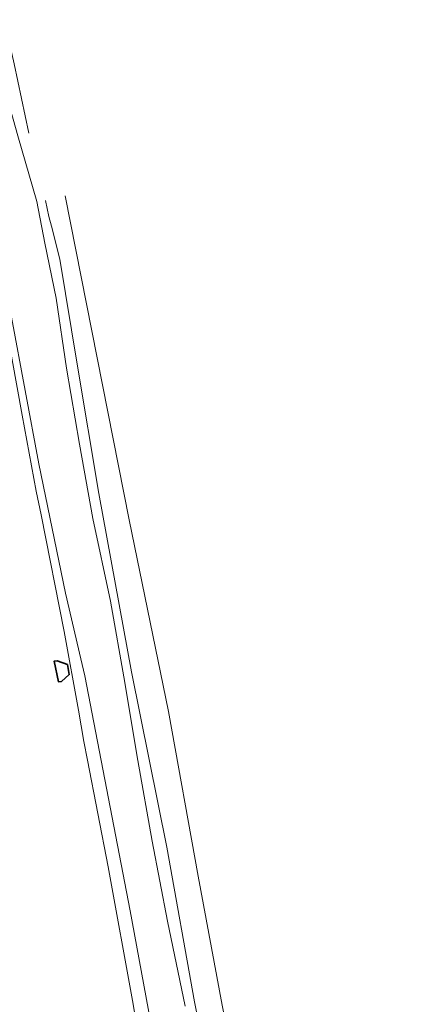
# Model space of a CAD drawing. Header units: metres. Extents: x 169249 to 194689, y 406250 to 412203.
# Tile 159 of 256: x 179360 to 179444, y 407910 to 408115. Entities that reach past the tile are written whole.
import ezdxf

# ---------------------------------------------------------------- set-up
doc = ezdxf.new("R2010")
doc.units = ezdxf.units.M
for name, color, linetype, lineweight in [('BGT_NLCS_N264$0$B-WE-GW-WATERGANG_INSTEEK-G', 252, 'CONTINUOUS', 18), ('BGT_NLCS_N264$0$B-WE-GW-WATERGANG_WATERLIJN-G', 252, 'CONTINUOUS', 18), ('BGT_NLCS_N264$0$B-WE-OG-TOPOGRAFIE_BEBOUWING-G', 252, 'CONTINUOUS', 35), ('BGT_NLCS_N264$0$B-WE-OG-TOPOGRAFIE_CULTUURSCHEIDING-G', 252, 'CONTINUOUS', 18), ('X-XX-AL-REFERENTIE-G', 7, 'CONTINUOUS', 18)]:
    doc.layers.add(name, color=color, linetype=linetype, lineweight=lineweight)

# ---------------------------------------------------------------- blocks, each defined once
blk = doc.blocks.new('BGT_NLCS_N264')
at = {"layer": 'BGT_NLCS_N264$0$B-WE-GW-WATERGANG_INSTEEK-G'}
for points in [[(179354.23, 408141.91, 18.05), (179354.5, 408140.79, 17.64), (179354.48, 408139.37, 17.57), (179353.98, 408137.56, 17.43), (179353.84, 408137.07, 17.39), (179353.35, 408135.18, 17.36), (179353.5, 408134.36, 17.32), (179353.96, 408133.61, 17.29), (179356.64, 408114.33, 17.01), (179358.58, 408105.69, 17.07), (179361.66, 408091.26, 16.71)], [(179350.24, 408093.32, 17.1), (179350.39, 408092.47, 17.08), (179350.54, 408091.69, 17.07), (179350.05, 408089.03, 16.79), (179354.98, 408061.3, 16.75), (179360.31, 408032.49, 16.77), (179363.23, 408016.65, 16.78), (179364.23, 408011.66, 16.77), (179369.07, 407987.39, 16.7), (179372.01, 407970.97, 16.81), (179373.17, 407964.45, 16.85), (179373.93, 407960.53, 16.83), (179378.22, 407938.28, 16.74), (179383.41, 407909.67, 16.73), (179384.21, 407904.87, 16.76), (179387.7, 407884.04, 16.88), (179393.73, 407853.51, 16.85), (179395.36, 407845.07, 16.88), (179399.04, 407825.94, 16.94), (179404.9, 407795.88, 16.97), (179407.5, 407779.11, 17.24), (179407.99, 407775.95, 17.29), (179408.79, 407772.17, 17.27)], [(179365.18, 408077.23, 16.73), (179365.85, 408073.89, 16.72), (179366.38, 408071.85, 16.72), (179368.16, 408065.01, 16.73), (179371.79, 408043.13, 16.9), (179376.27, 408016.15, 17.12), (179383.08, 407978.94, 17.04), (179390.47, 407942.43, 17.11), (179396.23, 407910.14, 17.12), (179403.5, 407873.96, 17.03), (179410.23, 407838.5, 17.02), (179415.93, 407807.45, 17.01), (179422.07, 407775.26, 16.94), (179427.63, 407743.64, 16.95), (179432.35, 407721.51, 17.21), (179434.68, 407710.6, 17.34), (179438.85, 407687.59, 17.18), (179443.9, 407659.66, 17.16), (179444.42, 407656.85, 17.16), (179445.21, 407652.77, 17.18), (179449.34, 407631.74, 17.26), (179451.69, 407619.46, 17.23)]]:
    blk.add_polyline3d(points, dxfattribs=at)
at = {"layer": 'BGT_NLCS_N264$0$B-WE-GW-WATERGANG_WATERLIJN-G'}
for points in [[(179351.47, 408127.93, 16.02), (179355.67, 408103.84, 15.99), (179359.41, 408090.71, 16.01), (179363.32, 408077, 16.02), (179364.99, 408068.35, 16.03), (179367.4, 408056.87, 16.03), (179369.56, 408042.3, 16.03), (179372.25, 408026.44, 16.03), (179375, 408010.89, 16.03), (179378.68, 407993.68, 16.03), (179381.71, 407976.75, 16.03), (179381.86, 407975.8, 16.03), (179384.4, 407960.47, 16.03), (179387.38, 407943.62, 16.03), (179390.61, 407926.97, 16.03), (179394.27, 407909.22, 16.03)], [(179352.22, 408093.83, 15.86), (179352.21, 408093.77, 15.86), (179351.94, 408092.06, 15.99), (179352.3, 408088.92, 16.09), (179352.33, 408088.7, 16.1), (179352.59, 408086.47, 16.11), (179353.85, 408075.85, 16.2), (179358.03, 408052.93, 16.14), (179363.79, 408022.3, 16.16), (179369.29, 407995.37, 16.11), (179372.51, 407981.69, 16.1), (179373.34, 407978.12, 16.1), (179382.82, 407929.1, 16.1), (179387.08, 407906.13, 16.1), (179392.23, 407880.19, 16.09), (179396.32, 407856.91, 16.09), (179401.28, 407830.99, 16.09), (179406.43, 407804.03, 16.09), (179409.16, 407788.86, 16.09), (179411.57, 407775.46, 16.09), (179412.64, 407770.19, 16.07)]]:
    blk.add_polyline3d(points, dxfattribs=at)
at = {"layer": 'BGT_NLCS_N264$0$B-WE-OG-TOPOGRAFIE_BEBOUWING-G'}
blk.add_polyline3d([(179368.5, 407976.94, 19.37), (179367.83, 407976.88, 19.43), (179366.93, 407981.15, 19.36), (179367.59, 407981.24, 19.36), (179369.73, 407980.48, 19.37), (179370.12, 407978.38, 19.37), (179368.5, 407976.94, 19.37)], dxfattribs=at)
at = {"layer": 'BGT_NLCS_N264$0$B-WE-OG-TOPOGRAFIE_CULTUURSCHEIDING-G'}
blk.add_polyline3d([(179457.05, 407621.46, 17), (179452.6, 407643.65, 17.04), (179446.62, 407674.22, 17.02), (179442.23, 407699.37, 17), (179436.79, 407727.79, 17.07), (179432.42, 407752.1, 17.02), (179427.36, 407778.83, 17.12), (179420.31, 407814.28, 16.99), (179414.32, 407846.35, 17.04), (179408.79, 407874.9, 17.03), (179402.04, 407909.46, 17.31), (179396.97, 407936.38, 17.14), (179390.82, 407970.69, 17.15), (179382.58, 408010.63, 16.98), (179369.23, 408078.21, 16.8)], dxfattribs=at)

msp = doc.modelspace()

# ---------------------------------------------------------------- block references
at = {"layer": 'X-XX-AL-REFERENTIE-G'}
msp.add_blockref('BGT_NLCS_N264', (0, 0), dxfattribs=at)

doc.saveas('drawing.dxf')
